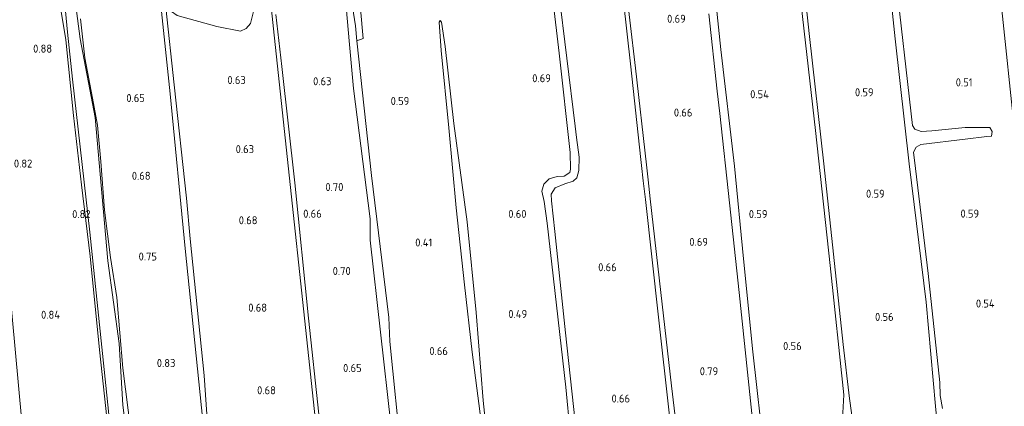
# Model space of a CAD drawing. Extents: x 130905 to 137824, y 412333 to 417928.
# Tile 76 of 256: x 132487 to 132708, y 413658 to 413745. Entities that reach past the tile are written whole.
import ezdxf
from ezdxf.enums import TextEntityAlignment as Align

# ---------------------------------------------------------------- set-up
doc = ezdxf.new("R2010")
doc.units = 0
for name, color, linetype, lineweight in [('B-ME-GR-GRAS-GV', 60, 'Continuous', 13), ('B-ME-GR-MOERAS-GV', 120, 'Continuous', 13), ('B-ME-GR-STRUIK-GV', 90, 'Continuous', 13), ('B-ME-OG-WATER_SLOOT-G', 120, 'Continuous', 18), ('B-ME-OG-WATER_SLOOT-GV', 120, 'Continuous', 18), ('X-XX-AL-HOOGTELABEL-S', 7, 'Continuous', 25)]:
    doc.layers.add(name, color=color, linetype=linetype, lineweight=lineweight)
doc.styles.add('NLCS-ISO-ANNOTATIVE-T18', font='NLCS-ISO.ttf', dxfattribs={"height": 1.8})

# ---------------------------------------------------------------- blocks, each defined once
blk = doc.blocks.new('SAL-HOOGTELABEL-SO')
at = {"color": 0, "linetype": 'ByBlock', "lineweight": -2, "style": 'NLCS-ISO-ANNOTATIVE-T18'}
blk.add_attdef('HOOGTE', text='', height=1.8, dxfattribs=at).set_placement((2.79, 0), align=Align.RIGHT)

msp = doc.modelspace()

# ---------------------------------------------------------------- linework, layer by layer
at = {"layer": 'B-ME-GR-GRAS-GV'}
msp.add_polyline3d([(132537.892, 413742.646, 0.841), (132536.576, 413742.053, 0.841), (132531.252, 413743.092, 0.841), (132522.336, 413745.543, 0.79), (132519.831, 413747.37, 0.563), (132520.799, 413749.075, 0.851), (132520.401, 413753.988, 0.851), (132520.023, 413760.039, 0.851), (132539.737, 413768.864, 0.881), (132541.422, 413760.799, 0.726), (132540.778, 413751.597, 0.841), (132538.837, 413743.723, 0.841)], close=True, dxfattribs=at)
for points in [[(132513.268, 413633.874, 0.563), (132510.142, 413657.921, 0.563), (132509.287, 413671.813, 0.563), (132506.737, 413690.426, 0.563), (132503.929, 413722.598, 0.563), (132500.565, 413740.311, 0.563), (132499.163, 413750.638, 0.563)], [(132506.795, 413652.31, 0.785), (132504.898, 413670.351, 0.685), (132502.807, 413691.457, 0.81), (132500.817, 413707.508, 0.673), (132499.021, 413723.031, 0.698), (132497.322, 413740.067, 0.848), (132496.219, 413746.928, 0.973)], [(132497.205, 413746.486, 0.563), (132497.675, 413741.778, 0.563), (132498.775, 413731.245, 0.563), (132502.715, 413696.833, 0.563), (132506.272, 413662.353, 0.563), (132508.426, 413642.05, 0.563)], [(132500.631, 413744.826, 0.882), (132501.549, 413735.989, 0.807), (132503.294, 413726.954, 0.82), (132504.457, 413720.911, 0.695), (132505.205, 413712.725, 0.795), (132506.015, 413701.812, 0.698), (132507.343, 413691.168, 0.823), (132508.77, 413682.15, 0.835), (132510.161, 413666.293, 0.848), (132511.901, 413652.068, 0.81)], [(132485.243, 413677.851, 0.761), (132488.117, 413646.844, 0.761), (132491.33, 413618.404, 0.764), (132495.439, 413580.697, 0.767), (132498.027, 413556.51, 0.731), (132497.746, 413551.594, 0.728), (132496.987, 413550.519, 0.728), (132496.035, 413550.118, 0.728), (132495.058, 413550.68, 0.731), (132494.695, 413552.026, 0.731), (132494.345, 413556.955, 0.731), (132491.199, 413588.551, 0.752), (132487.552, 413624.222, 0.755), (132483.901, 413657.155, 0.743)]]:
    msp.add_polyline3d(points, dxfattribs=at)
at = {"layer": 'B-ME-GR-MOERAS-GV'}
for points in [[(132661.756, 413756.581, 0.563), (132665.93, 413719.719, 0.563), (132669.214, 413689.314, 0.563), (132672.285, 413660.294, 0.563), (132672.003, 413654.886, 0.563), (132672.919, 413647.537, 0.563), (132674.044, 413641.902, 0.563), (132674.507, 413640.616, 0.563), (132674.96, 413639.964, 0.563), (132675.779, 413639.956, 0.563), (132676.237, 413640.334, 0.563), (132676.146, 413641.584, 0.563), (132675.357, 413646.579, 0.563), (132673.584, 413659.42, 0.563), (132672.141, 413671.606, 0.563), (132669.977, 413691.893, 0.563), (132667.813, 413712.181, 0.563), (132664.633, 413740.822, 0.563), (132660.575, 413778.524, 0.563)], [(132680.037, 413776.54, 0.563), (132683.9, 413740.306, 0.563), (132687.013, 413712.2, 0.563), (132690.832, 413681.076, 0.563), (132692.958, 413657.72, 0.563), (132693.425, 413653.038, 0.563)], [(132604.179, 413772.039, 0.563), (132608.284, 413737.052, 0.563), (132610.734, 413714.78, 0.563), (132610.844, 413711.029, 0.563), (132610.693, 413710.262, 0.563), (132609.387, 413709.427, 0.563), (132607.854, 413709.315, 0.563), (132606.024, 413708.787, 0.563), (132604.815, 413707.661, 0.563), (132604.407, 413706.083, 0.563), (132604.888, 413703.765, 0.563), (132605.57, 413698.875, 0.563), (132609.75, 413661.966, 0.563), (132611.758, 413641.608, 0.563)], [(132641.938, 413745.928, 0.563), (132643.859, 413728.557, 0.563), (132644.418, 413723.505, 0.563), (132646.583, 413703.406, 0.563), (132648.749, 413683.308, 0.563), (132652.651, 413646.004, 0.563), (132655.072, 413622.77, 0.563), (132655.27, 413621.65, 0.563), (132655.863, 413620.75, 0.563), (132656.742, 413620.877, 0.563), (132657.189, 413621.632, 0.563), (132657.056, 413623.19, 0.563), (132654.439, 413646.548, 0.563), (132651.823, 413669.907, 0.563), (132649.766, 413690.802, 0.563), (132647.71, 413711.698, 0.563), (132644.643, 413737.875, 0.563), (132642.001, 413763.082, 0.563)], [(132559.432, 413758.598, 0.563), (132561.151, 413739.005, 0.563), (132562.014, 413729.167, 0.563), (132565.775, 413699.857, 0.563), (132565.739, 413695.059, 0.563), (132568.092, 413674.372, 0.563), (132570.446, 413653.686, 0.563), (132574.385, 413615.829, 0.563), (132577.738, 413588.946, 0.563), (132578.086, 413587.202, 0.563), (132578.456, 413586.652, 0.563), (132579.184, 413586.676, 0.563), (132579.624, 413587.36, 0.563), (132579.461, 413588.594, 0.563), (132576.813, 413608.961, 0.563), (132572.814, 413646.362, 0.563), (132570.191, 413672.278, 0.563), (132569.976, 413677.639, 0.563), (132566.062, 413709.584, 0.563), (132562.806, 413739.839, 0.563), (132564.231, 413740.378, 0.583), (132562.487, 413759.666, 0.808)], [(132621.908, 413756.099, 0.563), (132624.298, 413734.648, 0.563), (132626.689, 413713.197, 0.563), (132626.825, 413711.795, 0.563), (132627.214, 413708.396, 0.563), (132627.668, 413704.155, 0.563), (132630.596, 413677.69, 0.563), (132632.998, 413656.193, 0.563), (132635.401, 413634.696, 0.563), (132637.228, 413613.581, 0.563), (132637.639, 413612.487, 0.563), (132638.137, 413612.065, 0.563), (132638.863, 413612.3, 0.563), (132639.045, 413612.986, 0.563), (132637.286, 413630.886, 0.563), (132633.576, 413662.276, 0.563), (132631.181, 413683.286, 0.563), (132628.785, 413704.296, 0.563), (132628.291, 413708.576, 0.563), (132627.944, 413711.993, 0.563), (132625.423, 413733.675, 0.563), (132622.902, 413755.357, 0.563)], [(132542.71, 413755.348, 0.563), (132544.024, 413742.571, 0.563), (132547.762, 413707.522, 0.563), (132550.822, 413678.957, 0.563), (132553.85, 413650.871, 0.563)], [(132694.512, 413657.172, 0.563), (132693.972, 413660.105, 0.563), (132693.926, 413663.061, 0.563), (132691.272, 413687.533, 0.563), (132688.458, 413711.133, 0.563), (132687.987, 413714.785, 0.563), (132688.615, 413715.967, 0.563), (132689.607, 413716.551, 0.563), (132699.607, 413717.752, 0.563), (132704.489, 413718.341, 0.563), (132705.53, 413718.452, 0.563), (132705.722, 413719.488, 0.563), (132705.127, 413720.365, 0.563), (132699.595, 413720.33, 0.563), (132692.1, 413719.593, 0.563), (132689.745, 413719.466, 0.563), (132688.299, 413720.026, 0.563), (132687.79, 413720.824, 0.563), (132683.782, 413755.784, 0.563)], [(132522.336, 413745.543, 0.79), (132531.252, 413743.092, 0.841), (132536.576, 413742.053, 0.841), (132537.892, 413742.646, 0.841), (132538.837, 413743.723, 0.841), (132540.778, 413751.597, 0.841)], [(132518.403, 413750.809, 0.563), (132520.775, 413727.97, 0.563), (132524.18, 413693.196, 0.563), (132528.159, 413654.447, 0.563), (132531.53, 413623.002, 0.563), (132534.919, 413591.665, 0.563), (132537.209, 413572.043, 0.563), (132537.744, 413568.65, 0.563), (132538.107, 413568.529, 0.563), (132538.552, 413569.018, 0.563), (132537.022, 413580.892, 0.563), (132535.259, 413597.683, 0.563), (132533.837, 413613.467, 0.563), (132532.484, 413627.275, 0.563), (132530.773, 413641.829, 0.563), (132529.045, 413655.885, 0.563), (132528.425, 413664.603, 0.563), (132525.307, 413695.345, 0.563), (132524.453, 413704.484, 0.563), (132521.66, 413729.963, 0.563), (132519.831, 413747.37, 0.563)], [(132612.246, 413650.776, 0.563), (132609.694, 413674.169, 0.563), (132607.325, 413697.019, 0.563), (132606.526, 413703.864, 0.563), (132606.479, 413705.344, 0.563), (132607.389, 413706.78, 0.563), (132609.536, 413707.676, 0.563), (132611.399, 413708.295, 0.563), (132612.266, 413709.032, 0.563), (132612.706, 413710.7, 0.563), (132612.783, 413713.715, 0.563), (132612.174, 413718.13, 0.563), (132611.865, 413720.664, 0.563), (132608.132, 413751.313, 0.563)], [(132707.447, 413751.157, 0.563), (132711.08, 413716.178, 0.563)], [(132496.219, 413746.928, 0.973), (132497.322, 413740.067, 0.848), (132499.021, 413723.031, 0.698), (132500.817, 413707.508, 0.673), (132502.807, 413691.457, 0.81), (132504.898, 413670.351, 0.685), (132506.795, 413652.31, 0.785)], [(132554.217, 413655.943, 0.563), (132551.89, 413677.465, 0.563), (132548.856, 413707.941, 0.563), (132545.906, 413734.068, 0.563), (132544.526, 413745.755, 0.563)], [(132511.901, 413652.068, 0.81), (132510.161, 413666.293, 0.848), (132508.77, 413682.15, 0.835), (132507.343, 413691.168, 0.823), (132506.015, 413701.812, 0.698), (132505.205, 413712.725, 0.795), (132504.457, 413720.911, 0.695), (132503.294, 413726.954, 0.82), (132501.549, 413735.989, 0.807), (132500.631, 413744.826, 0.882)], [(132593.407, 413637.768, 0.563), (132591.219, 413659.019, 0.563), (132589.596, 413678.757, 0.563), (132587.573, 413699.134, 0.563), (132584.579, 413721.267, 0.563), (132582.618, 413738.608, 0.563), (132581.785, 413744.037, 0.563), (132581.548, 413744.41, 0.563), (132581.31, 413744.043, 0.563), (132581.753, 413737.645, 0.563), (132583.497, 413720.316, 0.563), (132585.151, 413702.301, 0.563), (132587.02, 413684.984, 0.563), (132588.741, 413669.883, 0.563), (132591.266, 413650.191, 0.563)], [(132483.901, 413657.155, 0.743), (132487.552, 413624.222, 0.755), (132491.199, 413588.551, 0.752), (132494.345, 413556.955, 0.731), (132494.695, 413552.026, 0.731), (132495.058, 413550.68, 0.731), (132496.035, 413550.118, 0.728), (132496.987, 413550.519, 0.728), (132497.746, 413551.594, 0.728), (132498.027, 413556.51, 0.731), (132495.439, 413580.697, 0.767), (132491.33, 413618.404, 0.764), (132488.117, 413646.844, 0.761), (132485.243, 413677.851, 0.761)]]:
    msp.add_polyline3d(points, dxfattribs=at)
at = {"layer": 'B-ME-GR-STRUIK-GV'}
msp.add_polyline3d([(132564.231, 413740.378, 0.583), (132562.806, 413739.839, 0.563), (132562.438, 413743.254, 0.563), (132561.81, 413747.484, 0.563), (132559.486, 413773.202, 0.563), (132559.514, 413777.752, 0.563), (132560.476, 413778.199, 0.89), (132560.59, 413775.155, 0.908), (132560.566, 413773.676, 0.858), (132561.486, 413768.755, 0.796), (132562.487, 413759.666, 0.808)], close=True, dxfattribs=at)
at = {"layer": 'B-ME-OG-WATER_SLOOT-G'}
for points in [[(132506.795, 413652.31, 0.785), (132504.898, 413670.351, 0.685), (132502.807, 413691.457, 0.81), (132500.817, 413707.508, 0.673), (132499.021, 413723.031, 0.698), (132497.322, 413740.067, 0.848), (132496.219, 413746.928, 0.973)], [(132500.631, 413744.826, 0.882), (132501.549, 413735.989, 0.807), (132503.294, 413726.954, 0.82), (132504.457, 413720.911, 0.695), (132505.205, 413712.725, 0.795), (132506.015, 413701.812, 0.698), (132507.343, 413691.168, 0.823), (132508.77, 413682.15, 0.835), (132510.161, 413666.293, 0.848), (132511.901, 413652.068, 0.81)], [(132479.202, 413741.954, 0.92), (132479.163, 413739.334, 0.857), (132479.738, 413732.346, 0.812), (132482.384, 413708.529, 0.776), (132485.243, 413677.851, 0.761), (132488.117, 413646.844, 0.761), (132491.33, 413618.404, 0.764), (132495.439, 413580.697, 0.767), (132498.027, 413556.51, 0.731), (132497.746, 413551.594, 0.728), (132496.987, 413550.519, 0.728), (132496.035, 413550.118, 0.728), (132495.058, 413550.68, 0.731), (132494.695, 413552.026, 0.731), (132494.345, 413556.955, 0.731), (132491.199, 413588.551, 0.752), (132487.552, 413624.222, 0.755), (132483.901, 413657.155, 0.743), (132481.057, 413687.011, 0.746), (132477.569, 413715.758, 0.77), (132477.189, 413720.492, 0.694), (132475.951, 413733.902, 0.806), (132475.033, 413738.276, 0.806), (132474.455, 413739.831, 0.809)]]:
    msp.add_polyline3d(points, dxfattribs=at)
at = {"layer": 'B-ME-OG-WATER_SLOOT-GV'}
for points in [[(132711.08, 413716.178, 0.563), (132707.447, 413751.157, 0.563), (132703.196, 413788.116, 0.563), (132702.455, 413794.428, 0.563), (132699.243, 413821.82, 0.563), (132698.635, 413824.447, 0.563), (132698.454, 413826.073, 0.563), (132698.272, 413827.566, 0.563), (132696.698, 413844.478, 0.563), (132698.069, 413845.089, 0.563), (132700.128, 413828.052, 0.563), (132700.957, 413821.541, 0.563), (132701.192, 413819.361, 0.563), (132703.519, 413796.559, 0.563), (132703.908, 413793.008, 0.563), (132705.748, 413775.345, 0.563), (132708.573, 413750.852, 0.563)], [(132693.425, 413653.038, 0.563), (132692.958, 413657.72, 0.563), (132690.832, 413681.076, 0.563), (132687.013, 413712.2, 0.563), (132683.9, 413740.306, 0.563), (132680.037, 413776.54, 0.563)], [(132611.758, 413641.608, 0.563), (132609.75, 413661.966, 0.563), (132605.57, 413698.875, 0.563), (132604.888, 413703.765, 0.563), (132604.407, 413706.083, 0.563), (132604.815, 413707.661, 0.563), (132606.024, 413708.787, 0.563), (132607.854, 413709.315, 0.563), (132609.387, 413709.427, 0.563), (132610.693, 413710.262, 0.563), (132610.844, 413711.029, 0.563), (132610.734, 413714.78, 0.563), (132608.284, 413737.052, 0.563), (132604.179, 413772.039, 0.563)], [(132642.001, 413763.082, 0.563), (132644.643, 413737.875, 0.563), (132647.71, 413711.698, 0.563), (132649.766, 413690.802, 0.563), (132651.823, 413669.907, 0.563), (132654.439, 413646.548, 0.563), (132657.056, 413623.19, 0.563), (132657.189, 413621.632, 0.563), (132656.742, 413620.877, 0.563), (132655.863, 413620.75, 0.563), (132655.27, 413621.65, 0.563), (132655.072, 413622.77, 0.563), (132652.651, 413646.004, 0.563), (132648.749, 413683.308, 0.563), (132646.583, 413703.406, 0.563), (132644.418, 413723.505, 0.563), (132643.859, 413728.557, 0.563), (132641.938, 413745.928, 0.563)], [(132561.81, 413747.484, 0.563), (132562.438, 413743.254, 0.563), (132562.806, 413739.839, 0.563), (132566.062, 413709.584, 0.563), (132569.976, 413677.639, 0.563), (132570.191, 413672.278, 0.563), (132572.814, 413646.362, 0.563), (132576.813, 413608.961, 0.563), (132579.461, 413588.594, 0.563), (132579.624, 413587.36, 0.563), (132579.184, 413586.676, 0.563), (132578.456, 413586.652, 0.563), (132578.086, 413587.202, 0.563), (132577.738, 413588.946, 0.563), (132574.385, 413615.829, 0.563), (132570.446, 413653.686, 0.563), (132568.092, 413674.372, 0.563), (132565.739, 413695.059, 0.563), (132565.775, 413699.857, 0.563), (132562.014, 413729.167, 0.563), (132561.151, 413739.005, 0.563), (132559.432, 413758.598, 0.563)], [(132622.902, 413755.357, 0.563), (132625.423, 413733.675, 0.563), (132627.944, 413711.993, 0.563), (132628.291, 413708.576, 0.563), (132628.785, 413704.296, 0.563), (132631.181, 413683.286, 0.563), (132633.576, 413662.276, 0.563), (132637.286, 413630.886, 0.563), (132639.045, 413612.986, 0.563), (132638.863, 413612.3, 0.563), (132638.137, 413612.065, 0.563), (132637.639, 413612.487, 0.563), (132637.228, 413613.581, 0.563), (132635.401, 413634.696, 0.563), (132632.998, 413656.193, 0.563), (132630.596, 413677.69, 0.563), (132627.668, 413704.155, 0.563), (132627.214, 413708.396, 0.563), (132626.825, 413711.795, 0.563), (132626.689, 413713.197, 0.563), (132624.298, 413734.648, 0.563), (132621.908, 413756.099, 0.563)], [(132553.85, 413650.871, 0.563), (132550.822, 413678.957, 0.563), (132547.762, 413707.522, 0.563), (132544.024, 413742.571, 0.563), (132542.71, 413755.348, 0.563)], [(132683.782, 413755.784, 0.563), (132687.79, 413720.824, 0.563), (132688.299, 413720.026, 0.563), (132689.745, 413719.466, 0.563), (132692.1, 413719.593, 0.563), (132699.595, 413720.33, 0.563), (132705.127, 413720.365, 0.563), (132705.722, 413719.488, 0.563), (132705.53, 413718.452, 0.563), (132704.489, 413718.341, 0.563), (132699.607, 413717.752, 0.563), (132689.607, 413716.551, 0.563), (132688.615, 413715.967, 0.563), (132687.987, 413714.785, 0.563), (132688.458, 413711.133, 0.563), (132691.272, 413687.533, 0.563), (132693.926, 413663.061, 0.563), (132693.972, 413660.105, 0.563), (132694.512, 413657.172, 0.563)], [(132499.163, 413750.638, 0.563), (132500.565, 413740.311, 0.563), (132503.929, 413722.598, 0.563), (132506.737, 413690.426, 0.563), (132509.287, 413671.813, 0.563), (132510.142, 413657.921, 0.563), (132513.268, 413633.874, 0.563)], [(132608.132, 413751.313, 0.563), (132611.865, 413720.664, 0.563), (132612.174, 413718.13, 0.563), (132612.783, 413713.715, 0.563), (132612.706, 413710.7, 0.563), (132612.266, 413709.032, 0.563), (132611.399, 413708.295, 0.563), (132609.536, 413707.676, 0.563), (132607.389, 413706.78, 0.563), (132606.479, 413705.344, 0.563), (132606.526, 413703.864, 0.563), (132607.325, 413697.019, 0.563), (132609.694, 413674.169, 0.563), (132612.246, 413650.776, 0.563)], [(132508.426, 413642.05, 0.563), (132506.272, 413662.353, 0.563), (132502.715, 413696.833, 0.563), (132498.775, 413731.245, 0.563), (132497.675, 413741.778, 0.563), (132497.205, 413746.486, 0.563)], [(132544.526, 413745.755, 0.563), (132545.906, 413734.068, 0.563), (132548.856, 413707.941, 0.563), (132551.89, 413677.465, 0.563), (132554.217, 413655.943, 0.563)], [(132591.266, 413650.191, 0.563), (132588.741, 413669.883, 0.563), (132587.02, 413684.984, 0.563), (132585.151, 413702.301, 0.563), (132583.497, 413720.316, 0.563), (132581.753, 413737.645, 0.563), (132581.31, 413744.043, 0.563), (132581.548, 413744.41, 0.563), (132581.785, 413744.037, 0.563), (132582.618, 413738.608, 0.563), (132584.579, 413721.267, 0.563), (132587.573, 413699.134, 0.563), (132589.596, 413678.757, 0.563), (132591.219, 413659.019, 0.563), (132593.407, 413637.768, 0.563)]]:
    msp.add_polyline3d(points, dxfattribs=at)
for points in [[(132676.237, 413640.334, 0.563), (132675.779, 413639.956, 0.563), (132674.96, 413639.964, 0.563), (132674.507, 413640.616, 0.563), (132674.044, 413641.902, 0.563), (132672.919, 413647.537, 0.563), (132672.003, 413654.886, 0.563), (132672.285, 413660.294, 0.563), (132669.214, 413689.314, 0.563), (132665.93, 413719.719, 0.563), (132661.756, 413756.581, 0.563), (132658.111, 413791.295, 0.563), (132656.34, 413808.696, 0.563), (132654.91, 413822.8, 0.563), (132655.881, 413823.238, 0.563), (132658.217, 413801.08, 0.563), (132660.575, 413778.524, 0.563), (132664.633, 413740.822, 0.563), (132667.813, 413712.181, 0.563), (132669.977, 413691.893, 0.563), (132672.141, 413671.606, 0.563), (132673.584, 413659.42, 0.563), (132675.357, 413646.579, 0.563), (132676.146, 413641.584, 0.563)], [(132538.552, 413569.018, 0.563), (132538.107, 413568.529, 0.563), (132537.744, 413568.65, 0.563), (132537.209, 413572.043, 0.563), (132534.919, 413591.665, 0.563), (132531.53, 413623.002, 0.563), (132528.159, 413654.447, 0.563), (132524.18, 413693.196, 0.563), (132520.775, 413727.97, 0.563), (132518.403, 413750.809, 0.563), (132517.495, 413758.891, 0.563), (132518.776, 413759.55, 0.563), (132519.831, 413747.37, 0.563), (132521.66, 413729.963, 0.563), (132524.453, 413704.484, 0.563), (132525.307, 413695.345, 0.563), (132528.425, 413664.603, 0.563), (132529.045, 413655.885, 0.563), (132530.773, 413641.829, 0.563), (132532.484, 413627.275, 0.563), (132533.837, 413613.467, 0.563), (132535.259, 413597.683, 0.563), (132537.022, 413580.892, 0.563)]]:
    msp.add_polyline3d(points, close=True, dxfattribs=at)

# ---------------------------------------------------------------- block references
at = {"layer": 'X-XX-AL-HOOGTELABEL-S'}
for p, values in [((132633.968, 413743.913, 0.689), {'HOOGTE': '0.69'}), ((132491.432, 413737.193, 0.88), {'HOOGTE': '0.88'}), ((132534.993, 413730.147, 0.625), {'HOOGTE': '0.63'}), ((132554.272, 413729.861, 0.625), {'HOOGTE': '0.63'}), ((132603.62, 413730.539, 0.689), {'HOOGTE': '0.69'}), ((132698.491, 413729.614, 0.512), {'HOOGTE': '0.51'}), ((132512.296, 413726.093, 0.65), {'HOOGTE': '0.65'}), ((132571.781, 413725.423, 0.588), {'HOOGTE': '0.59'}), ((132652.681, 413726.943, 0.538), {'HOOGTE': '0.54'}), ((132676.224, 413727.385, 0.588), {'HOOGTE': '0.59'}), ((132635.459, 413722.822, 0.664), {'HOOGTE': '0.66'}), ((132536.851, 413714.601, 0.625), {'HOOGTE': '0.63'}), ((132486.982, 413711.358, 0.818), {'HOOGTE': '0.82'}), ((132513.585, 413708.608, 0.675), {'HOOGTE': '0.68'}), ((132556.96, 413706.095, 0.7), {'HOOGTE': '0.70'}), ((132678.711, 413704.579, 0.588), {'HOOGTE': '0.59'}), ((132500.091, 413699.989, 0.824), {'HOOGTE': '0.82'}), ((132552.08, 413700.088, 0.659), {'HOOGTE': '0.66'}), ((132598.152, 413700.05, 0.596), {'HOOGTE': '0.60'}), ((132652.352, 413700.008, 0.593), {'HOOGTE': '0.59'}), ((132699.96, 413700.104, 0.593), {'HOOGTE': '0.59'}), ((132537.635, 413698.613, 0.675), {'HOOGTE': '0.68'}), ((132576.948, 413693.613, 0.412), {'HOOGTE': '0.41'}), ((132638.966, 413693.758, 0.689), {'HOOGTE': '0.69'}), ((132515.017, 413690.462, 0.751), {'HOOGTE': '0.75'}), ((132618.436, 413688.05, 0.664), {'HOOGTE': '0.66'}), ((132558.602, 413687.215, 0.7), {'HOOGTE': '0.70'}), ((132539.783, 413678.966, 0.675), {'HOOGTE': '0.68'}), ((132703.455, 413679.894, 0.538), {'HOOGTE': '0.54'}), ((132493.216, 413677.369, 0.842), {'HOOGTE': '0.84'}), ((132598.291, 413677.552, 0.487), {'HOOGTE': '0.49'}), ((132680.725, 413676.887, 0.563), {'HOOGTE': '0.56'}), ((132660.041, 413670.339, 0.563), {'HOOGTE': '0.56'}), ((132580.466, 413669.2, 0.664), {'HOOGTE': '0.66'}), ((132519.172, 413666.519, 0.83), {'HOOGTE': '0.83'}), ((132561.059, 413665.389, 0.65), {'HOOGTE': '0.65'}), ((132641.266, 413664.672, 0.79), {'HOOGTE': '0.79'}), ((132541.767, 413660.389, 0.675), {'HOOGTE': '0.68'}), ((132621.43, 413658.532, 0.664), {'HOOGTE': '0.66'})]:
    msp.add_blockref('SAL-HOOGTELABEL-SO', p, dxfattribs=at).add_auto_attribs(values)

doc.saveas('drawing.dxf')
